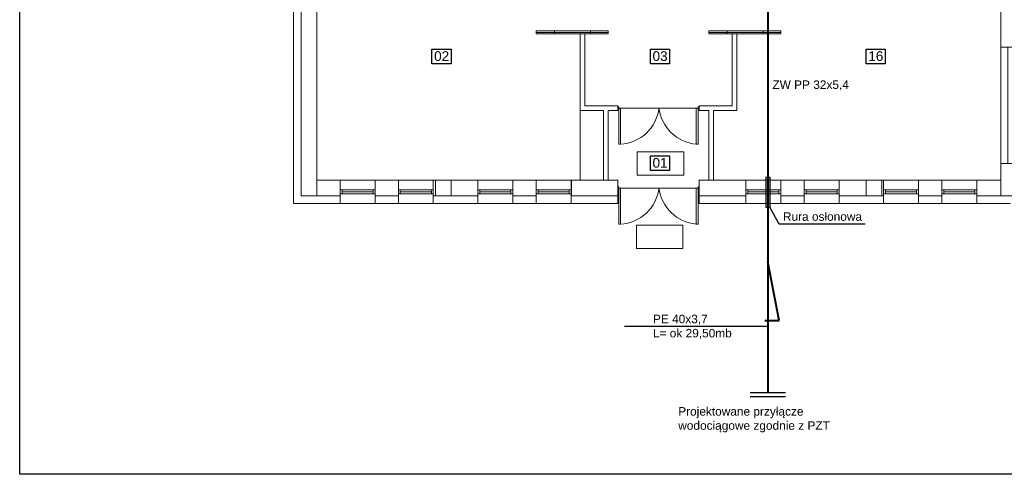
# Model space of a CAD drawing. Extents: x 280060 to 689961, y 120405 to 160329.
# Tile 35 of 85: x 655817 to 658353, y 153246 to 154417. Entities that reach past the tile are written whole.
import ezdxf

# ---------------------------------------------------------------- set-up
doc = ezdxf.new("R2010")
doc.units = 0
doc.header["$MEASUREMENT"] = 0
for name, color, linetype, lineweight in [('KAM-pro Biała Zarys', 7, 'CONTINUOUS', 9), ('KAM-pro Opis Wodociąg Wewnętrzny', 160, 'CONTINUOUS', 40), ('KAM-pro Podkład Sanitarny', 253, 'CONTINUOUS', 25), ('KAM-pro Wodociąg Wewnętrzny', 150, 'CONTINUOUS', 40)]:
    doc.layers.add(name, color=color, linetype=linetype, lineweight=lineweight)
doc.styles.add('ARIAL', font='arial.ttf')

msp = doc.modelspace()

# ---------------------------------------------------------------- linework, layer by layer
at = {"layer": 'KAM-pro Biała Zarys', "lineweight": 25}
for p, q in [((657738.7, 154011.5), (657738.7, 153933.8)), ((657738.7, 154011.5), (657748.7, 154011.5)), ((657748.7, 154011.5), (657748.7, 153933.8)), ((657738.7, 153933.8), (657748.7, 153933.8)), ((657698.4, 153456.4), (657789.1, 153456.4)), ((657698.4, 153446.4), (657789.1, 153446.4))]:
    msp.add_line(p, q, dxfattribs=at)
for points in [[(655816.5, 156215.6), (662116.5, 156215.6), (662116.5, 153245.6), (655816.5, 153245.6)], [(656878.4, 154341.3), (656927.6, 154341.3), (656927.6, 154303.3), (656878.4, 154303.3)], [(657441, 154341.3), (657490.1, 154341.3), (657490.1, 154303.3), (657441, 154303.3)], [(657996.6, 154341.3), (658045.8, 154341.3), (658045.8, 154303.3), (657996.6, 154303.3)], [(657441, 154066.4), (657490.1, 154066.4), (657490.1, 154028.4), (657441, 154028.4)]]:
    msp.add_lwpolyline(points, close=True, dxfattribs=at)
at = {"layer": 'KAM-pro Opis Wodociąg Wewnętrzny', "color": 142, "lineweight": 25}
for p, q in [((657773, 153890.4), (657748.7, 153933.8)), ((657994.5, 153890.4), (657773, 153890.4)), ((657743.7, 153626.8), (657374.4, 153626.8))]:
    msp.add_line(p, q, dxfattribs=at)
at = {"layer": 'KAM-pro Podkład Sanitarny', "lineweight": 20, "ltscale": 13}
for p, q in [((656521.9, 153943.2), (656521.9, 155546.2)), ((656541.9, 153963.2), (656541.9, 154906.2)), ((656581.9, 154003.2), (656581.9, 154568.2)), ((658343.9, 154448.2), (658343.9, 154346.2)), ((657146.9, 154380.2), (657146.9, 154388.2)), ((657146.9, 154388.2), (657331.9, 154388.2)), ((657146.9, 154384.2), (657331.9, 154384.2)), ((657271.9, 154380.2), (657146.9, 154380.2)), ((657194.2, 154380.2), (657194.2, 154388.2)), ((657259.9, 154195.2), (657259.9, 154380.2)), ((657271.9, 154195.2), (657271.9, 154380.2)), ((657331.9, 154380.2), (657271.9, 154380.2)), ((657286.7, 154380.2), (657286.7, 154388.2)), ((657331.9, 154388.2), (657331.9, 154380.2)), ((657776.9, 154388.2), (657591.9, 154388.2)), ((657591.9, 154388.2), (657591.9, 154380.2)), ((657591.9, 154384.2), (657776.9, 154384.2)), ((657591.9, 154380.2), (657651.9, 154380.2)), ((657639.2, 154380.2), (657639.2, 154388.2)), ((657651.9, 154380.2), (657776.9, 154380.2)), ((657651.9, 154195.2), (657651.9, 154380.2)), ((657663.9, 154195.2), (657663.9, 154380.2)), ((657731.7, 154380.2), (657731.7, 154388.2)), ((657776.9, 154380.2), (657776.9, 154388.2)), ((658428.9, 154346.2), (658343.9, 154346.2)), ((658343.9, 154346.2), (658343.9, 154046.2)), ((657259.9, 154183.2), (657259.9, 154195.2)), ((657319.9, 154183.2), (657259.9, 154183.2)), ((657319.9, 154183.2), (657259.9, 154183.2)), ((657259.9, 154183.2), (657259.9, 154003.2)), ((657271.9, 154195.2), (657331.9, 154195.2)), ((657271.9, 154195.2), (657331.9, 154195.2)), ((657319.9, 154003.2), (657319.9, 154183.2)), ((657331.9, 154195.2), (657356.9, 154195.2)), ((657331.9, 154003.2), (657331.9, 154183.2)), ((657331.9, 154183.2), (657356.9, 154183.2)), ((657331.9, 154183.2), (657356.9, 154183.2)), ((657356.9, 154183.2), (657356.9, 154195.2)), ((657359.4, 154192.2), (657356.9, 154192.2)), ((657359.4, 154186.2), (657356.9, 154186.2)), ((657359.4, 154189.2), (657359.4, 154192.2)), ((657359.4, 154189.2), (657359.4, 154186.2)), ((657359.4, 154189.2), (657564.3, 154189.2)), ((657359.4, 154186.2), (657359.4, 154096.2)), ((657364.4, 154096.2), (657364.4, 154189.2)), ((657462.2, 154183.2), (657464, 154183.2)), ((657559.3, 154096.2), (657559.3, 154189.2)), ((657564.3, 154189.2), (657564.3, 154192.2)), ((657564.3, 154192.2), (657566.8, 154192.2)), ((657564.3, 154189.2), (657564.3, 154186.2)), ((657564.3, 154186.2), (657566.8, 154186.2)), ((657564.3, 154186.2), (657564.3, 154096.2)), ((657566.9, 154195.2), (657591.9, 154195.2)), ((657566.9, 154183.2), (657566.9, 154195.2)), ((657566.9, 154183.2), (657591.9, 154183.2)), ((657651.9, 154195.2), (657591.9, 154195.2)), ((657651.9, 154195.2), (657591.9, 154195.2)), ((657591.9, 154003.2), (657591.9, 154183.2)), ((657591.9, 154003.2), (657591.9, 154183.2)), ((657603.9, 154195.2), (657651.9, 154195.2)), ((657603.9, 154003.2), (657603.9, 154183.2)), ((657603.9, 154003.2), (657603.9, 154183.2)), ((657603.9, 154183.2), (657663.9, 154183.2)), ((657663.9, 154183.2), (657663.9, 154195.2)), ((657359.4, 154096.2), (657364.4, 154096.2)), ((657559.3, 154096.2), (657564.3, 154096.2)), ((657407.2, 154076.1), (657527.2, 154076.1)), ((657407.2, 154016.1), (657407.2, 154076.1)), ((657527.2, 154076.1), (657527.2, 154016.1)), ((658343.9, 154046.2), (658343.9, 154003.2)), ((658428.9, 154046.2), (658343.9, 154046.2)), ((656641.9, 154003.2), (656581.9, 154003.2)), ((656581.9, 154003.2), (657259.9, 154003.2)), ((656581.9, 154003.2), (656581.9, 153963.2)), ((656641.9, 154003.2), (656641.9, 153943.2)), ((656641.9, 154003.2), (656731.9, 154003.2)), ((656791.9, 154003.2), (656731.9, 154003.2)), ((656731.9, 154003.2), (656731.9, 153943.2)), ((656791.9, 154003.2), (656791.9, 153943.2)), ((656791.9, 154003.2), (656881.9, 154003.2)), ((656996.9, 154003.2), (656881.9, 154003.2)), ((656881.9, 154003.2), (656881.9, 153943.2)), ((656887.9, 154003.2), (656887.9, 153963.2)), ((656927.9, 154003.2), (656927.9, 153963.2)), ((656996.9, 154003.2), (656996.9, 153943.2)), ((656996.9, 154003.2), (657086.9, 154003.2)), ((657146.9, 154003.2), (657086.9, 154003.2)), ((657086.9, 154003.2), (657086.9, 153943.2)), ((657146.9, 154003.2), (657146.9, 153943.2)), ((657146.9, 154003.2), (657236.9, 154003.2)), ((657237.9, 154003.2), (657236.9, 154003.2)), ((657236.9, 154003.2), (657236.9, 153943.2)), ((657319.9, 154003.2), (657237.9, 154003.2)), ((657237.9, 154003.2), (657237.9, 153963.2)), ((657259.9, 154003.2), (657319.9, 154003.2)), ((657319.9, 154003.2), (657331.9, 154003.2)), ((657356.9, 154003.2), (657331.9, 154003.2)), ((657356.9, 154003.2), (657356.9, 153943.2)), ((657527.2, 154016.1), (657407.2, 154016.1)), ((657591.9, 154003.2), (657566.9, 154003.2)), ((657566.9, 154003.2), (657566.9, 153943.2)), ((657591.9, 154003.2), (657603.9, 154003.2)), ((657686.9, 154003.2), (657603.9, 154003.2)), ((657603.9, 154003.2), (657663.9, 154003.2)), ((657686.9, 154003.2), (657686.9, 153943.2)), ((657686.9, 154003.2), (657776.9, 154003.2)), ((657686.9, 154003.2), (657686.9, 153963.2)), ((657776.9, 154003.2), (657776.9, 153943.2)), ((657776.9, 154003.2), (657836.9, 154003.2)), ((657836.9, 154003.2), (657836.9, 153943.2)), ((657836.9, 154003.2), (657926.9, 154003.2)), ((657926.9, 154003.2), (657926.9, 153943.2)), ((657926.9, 154003.2), (658041.9, 154003.2)), ((657996.9, 154003.2), (657996.9, 153963.2)), ((658036.9, 154003.2), (658036.9, 153963.2)), ((658041.9, 154003.2), (658041.9, 153943.2)), ((658041.9, 154003.2), (658131.9, 154003.2)), ((658131.9, 154003.2), (658131.9, 153943.2)), ((658131.9, 154003.2), (658191.9, 154003.2)), ((658191.9, 154003.2), (658191.9, 153943.2)), ((658191.9, 154003.2), (658281.9, 154003.2)), ((658281.9, 154003.2), (658281.9, 153943.2)), ((658281.9, 154003.2), (658343.9, 154003.2)), ((658343.9, 154003.2), (658343.9, 154003.2)), ((658343.9, 154003.2), (658343.9, 153963.2)), ((656641.9, 153978.2), (656731.9, 153978.2)), ((656646.9, 153968.2), (656646.9, 153978.2)), ((656646.9, 153973.2), (656726.9, 153973.2)), ((656726.9, 153968.2), (656726.9, 153978.2)), ((656791.9, 153978.2), (656881.9, 153978.2)), ((656796.9, 153968.2), (656796.9, 153978.2)), ((656796.9, 153973.2), (656876.9, 153973.2)), ((656876.9, 153968.2), (656876.9, 153978.2)), ((656996.9, 153978.2), (657086.9, 153978.2)), ((657001.9, 153968.2), (657001.9, 153978.2)), ((657001.9, 153973.2), (657081.9, 153973.2)), ((657081.9, 153968.2), (657081.9, 153978.2)), ((657146.9, 153978.2), (657236.9, 153978.2)), ((657151.9, 153968.2), (657151.9, 153978.2)), ((657151.9, 153973.2), (657231.9, 153973.2)), ((657231.9, 153968.2), (657231.9, 153978.2)), ((657359.4, 153986.2), (657356.9, 153986.2)), ((657359.4, 153980.2), (657356.9, 153980.2)), ((657359.4, 153983.2), (657359.4, 153986.2)), ((657359.4, 153983.2), (657359.4, 153980.2)), ((657359.4, 153983.2), (657564.3, 153983.2)), ((657359.4, 153980.2), (657359.4, 153890.2)), ((657364.4, 153890.2), (657364.4, 153983.2)), ((657559.3, 153890.2), (657559.3, 153983.2)), ((657564.3, 153983.2), (657564.3, 153986.2)), ((657564.3, 153986.2), (657566.8, 153986.2)), ((657564.3, 153983.2), (657564.3, 153980.2)), ((657564.3, 153980.2), (657566.8, 153980.2)), ((657564.3, 153980.2), (657564.3, 153890.2)), ((657686.9, 153978.2), (657776.9, 153978.2)), ((657691.9, 153968.2), (657691.9, 153978.2)), ((657691.9, 153973.2), (657771.9, 153973.2)), ((657771.9, 153968.2), (657771.9, 153978.2)), ((657836.9, 153978.2), (657926.9, 153978.2)), ((657841.9, 153968.2), (657841.9, 153978.2)), ((657841.9, 153973.2), (657921.9, 153973.2)), ((657921.9, 153968.2), (657921.9, 153978.2)), ((658041.9, 153978.2), (658131.9, 153978.2)), ((658046.9, 153968.2), (658046.9, 153978.2)), ((658046.9, 153973.2), (658126.9, 153973.2)), ((658126.9, 153968.2), (658126.9, 153978.2)), ((658191.9, 153978.2), (658281.9, 153978.2)), ((658196.9, 153968.2), (658196.9, 153978.2)), ((658196.9, 153973.2), (658276.9, 153973.2)), ((658276.9, 153968.2), (658276.9, 153978.2)), ((656641.9, 153963.2), (656541.9, 153963.2)), ((656641.9, 153968.2), (656731.9, 153968.2)), ((656641.9, 153968.2), (656646.9, 153968.2)), ((656791.9, 153963.2), (656731.9, 153963.2)), ((656791.9, 153968.2), (656881.9, 153968.2)), ((656791.9, 153968.2), (656796.9, 153968.2)), ((656996.9, 153963.2), (656881.9, 153963.2)), ((656996.9, 153968.2), (657086.9, 153968.2)), ((656996.9, 153968.2), (657001.9, 153968.2)), ((657146.9, 153963.2), (657086.9, 153963.2)), ((657146.9, 153968.2), (657236.9, 153968.2)), ((657146.9, 153968.2), (657151.9, 153968.2)), ((657356.9, 153963.2), (657236.9, 153963.2)), ((657686.9, 153963.2), (657566.9, 153963.2)), ((657686.9, 153968.2), (657776.9, 153968.2)), ((657686.9, 153968.2), (657691.9, 153968.2)), ((657776.9, 153963.2), (657836.9, 153963.2)), ((657836.9, 153968.2), (657926.9, 153968.2)), ((657836.9, 153968.2), (657841.9, 153968.2)), ((657926.9, 153963.2), (658041.9, 153963.2)), ((658041.9, 153968.2), (658131.9, 153968.2)), ((658041.9, 153968.2), (658046.9, 153968.2)), ((658131.9, 153963.2), (658191.9, 153963.2)), ((658191.9, 153968.2), (658281.9, 153968.2)), ((658191.9, 153968.2), (658196.9, 153968.2)), ((658281.9, 153963.2), (658343.9, 153963.2)), ((658383.9, 153963.2), (658343.9, 153963.2)), ((656641.9, 153943.2), (656521.9, 153943.2)), ((656641.9, 153943.2), (656731.9, 153943.2)), ((656791.9, 153943.2), (656731.9, 153943.2)), ((656791.9, 153943.2), (656881.9, 153943.2)), ((656996.9, 153943.2), (656881.9, 153943.2)), ((656996.9, 153943.2), (657086.9, 153943.2)), ((657146.9, 153943.2), (657086.9, 153943.2)), ((657146.9, 153943.2), (657236.9, 153943.2)), ((657356.9, 153943.2), (657236.9, 153943.2)), ((657686.9, 153943.2), (657566.9, 153943.2)), ((657678.9, 153943.2), (657686.9, 153943.2)), ((657686.9, 153943.2), (657776.9, 153943.2)), ((657776.9, 153943.2), (657836.9, 153943.2)), ((657836.9, 153943.2), (657926.9, 153943.2)), ((657926.9, 153943.2), (658041.9, 153943.2)), ((658041.9, 153943.2), (658131.9, 153943.2)), ((658131.9, 153943.2), (658191.9, 153943.2)), ((658191.9, 153943.2), (658281.9, 153943.2)), ((658281.9, 153943.2), (658368.9, 153943.2)), ((657359.4, 153890.2), (657364.4, 153890.2)), ((657404.9, 153887.1), (657524.9, 153887.1)), ((657404.9, 153827.1), (657404.9, 153887.1)), ((657524.9, 153887.1), (657524.9, 153827.1)), ((657559.3, 153890.2), (657564.3, 153890.2)), ((657524.9, 153827.1), (657404.9, 153827.1))]:
    msp.add_line(p, q, dxfattribs=at)
msp.add_lwpolyline([(658343.9, 154346.2), (658361.9, 154346.2), (658361.9, 154046.2), (658343.9, 154046.2), (658343.9, 154346.2)], dxfattribs=at)
msp.add_lwpolyline([(658343.9, 154346.2), (658361.9, 154346.2), (658361.9, 154046.2), (658343.9, 154046.2), (658343.9, 154346.2)], dxfattribs=at)
for centre, radius, start, end in [((657358, 154201.9), 105.9, 273.4452, 353.1196), ((657568.6, 154202.1), 106.3, 186.9639, 264.9412), ((657358, 153995.9), 105.9, 273.4452, 353.1196), ((657568.6, 153996.1), 106.3, 186.9639, 264.9412)]:
    msp.add_arc(centre, radius, start, end, dxfattribs=at)
at = {"layer": 'KAM-pro Wodociąg Wewnętrzny'}
for p, q in [((657743.7, 155001.5), (657743.7, 153456.4)), ((657772.6, 153641.5), (657743.7, 153792.6)), ((657736, 153641.5), (657772.6, 153641.5))]:
    msp.add_line(p, q, dxfattribs=at)

# ---------------------------------------------------------------- texts
at = {"layer": 'KAM-pro Biała Zarys', "lineweight": 25, "char_height": 25, "width": 31.17, "attachment_point": 1, "style": 'ARIAL'}
for s, insert in [('02', (656884, 154335.6)), ('03', (657446.5, 154335.6)), ('16', (658002.2, 154335.6)), ('01', (657446.5, 154060.6))]:
    msp.add_mtext(s, dxfattribs=dict(at, insert=insert))
at = {"layer": 'KAM-pro Opis Wodociąg Wewnętrzny', "color": 142, "lineweight": 25, "style": 'ARIAL'}
msp.add_text('Rura osłonowa', height=21.87, dxfattribs=at).set_placement((657782.4, 153898.7))
at = {"layer": 'KAM-pro Opis Wodociąg Wewnętrzny', "color": 142, "lineweight": 25, "char_height": 21.87, "attachment_point": 4, "style": 'ARIAL'}
for s, insert, width in [('ZW PP 32x5,4', (657755.4, 154247.4), 239.454), ('PE 40x3,7\\PL= ok 29,50mb', (657447.7, 153625.5), 408.04), ('\\A1;Projektowane przyłącze wodociągowe zgodnie z PZT ', (657512.8, 153386.2), 408.04)]:
    msp.add_mtext(s, dxfattribs=dict(at, insert=insert, width=width))

doc.saveas('drawing.dxf')
